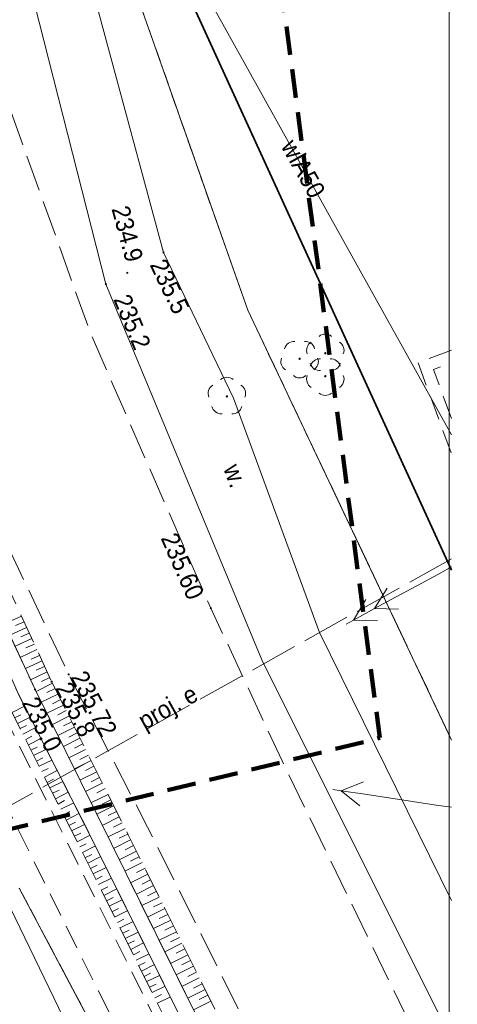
# Model space of a CAD drawing. Header units: metres. Extents: x 7529105 to 7529424, y 5515588 to 5515908.
# Tile 12 of 18: x 7529230 to 7529248, y 5515687 to 5515728. Entities that reach past the tile are written whole.
import ezdxf
from ezdxf.enums import TextEntityAlignment as Align

# ---------------------------------------------------------------- set-up
doc = ezdxf.new("R2010")
doc.units = ezdxf.units.M
doc.header["$MEASUREMENT"] = 0
for name, pattern in [('1.5_0.5', [2, 1.5, -0.5]), ('218-500', [1, 0.5, -0.5]), ('219-500', [0]), ('4', [1.8, 1.2, -0.6]), ('mz1.0_0.5', [1.5, 1, -0.5]), ('mz1.25_0.5', [1.75, 1.25, -0.5]), ('mz2.0_0.5', [2.5, 2, -0.5])]:
    doc.linetypes.add(name, pattern=pattern)
doc.layers.get('0').update_dxf_attribs({"color": 250, "linetype": 'CONTINUOUS', "lineweight": 5})
for name, color, linetype, transparency in [('000 Inne (niezydentyfikowane)', 7, 'CONTINUOUS', 0.5), ('217-Granica konturu klasyfikcyjnego', 7, 'CONTINUOUS', 0.5), ('218-Granica użytku', 7, 'CONTINUOUS', 0.5), ('219-Linia granicy', 7, 'CONTINUOUS', 0.5), ('chodnik (powierzchnia)', 7, 'CONTINUOUS', 0.5), ('drzewo liściaste (punkt)', 7, 'CONTINUOUS', 0.5), ('jezdnia (powierzchnia)', 7, 'CONTINUOUS', 0.5), ('Obszar opracowania', 7, 'CONTINUOUS', 0.5), ('przewód elektroenergetyczny - projektowany lub w budowie (linia) - ob. projektowany', 7, 'CONTINUOUS', 0.5), ('przewód elektroenergetyczny - projektowany lub w budowie (linia) - ob. projektowany-Atr1', 7, 'CONTINUOUS', 0.5), ('przewód elektroenergetyczny niskiego napięcia (linia) - symbol', 7, 'CONTINUOUS', 0.5), ('przewód elektroenergetyczny średniego napięcia (linia) - symbol', 7, 'CONTINUOUS', 0.5), ('przewód telekomunikacyjny (linia)', 7, 'CONTINUOUS', 0.5), ('przewód wodociągowy (linia)', 7, 'CONTINUOUS', 0.5), ('przewód wodociągowy (linia)-Atr1', 7, 'CONTINUOUS', 0.5), ('punkt wysokościowy naturalny', 7, 'CONTINUOUS', 0.5), ('punkt wysokościowy naturalny-Atr2', 7, 'CONTINUOUS', 0.5), ('punkt wysokościowy sztuczny', 7, 'CONTINUOUS', 0.5), ('punkt wysokościowy sztuczny-Atr2', 7, 'CONTINUOUS', 0.5), ('Ramki i opis wydruku', 7, 'CONTINUOUS', 0.5), ('rów przydrożny (powierzchnia)', 7, 'CONTINUOUS', 0.5), ('rów przydrożny (powierzchnia)-Atr17', 7, 'CONTINUOUS', 0.5), ('skarpa nieumocniona (powierzchnia)', 7, 'CONTINUOUS', 0.5)]:
    doc.layers.add(name, color=color, linetype=linetype, transparency=transparency)
doc.layers.add('ogrodzenie trwałe (linia)', color=7, linetype='CONTINUOUS')
doc.styles.get("Standard").update_dxf_attribs({"font": 'arial.ttf', "width": 0.75})
doc.linetypes.add('902-500', pattern='A,3.75,0,[1,ksztalty.shx,S=0.5,R=0,X=0,Y=0],3.75', length=7.5)

# ---------------------------------------------------------------- blocks, each defined once
blk = doc.blocks.new('OP021')
at = {"linetype": 'Continuous', "lineweight": 13}
h = blk.add_hatch(color=0, dxfattribs=at)
edge = h.paths.add_edge_path()
edge.add_arc((0, 0), 0.05, 0, 360)
at = {"color": 0, "linetype": 'Continuous', "lineweight": 13}
for centre, start, end in [((-0.38, 0.124), 121.308, 202.548), ((0, 0.4), 49.272, 130.728), ((0.38, 0.124), 337.452, 58.692), ((-0.235, -0.324), 193.221, 274.871), ((0.235, -0.324), 265.129, 346.779)]:
    blk.add_arc(centre, 0.4, start, end, dxfattribs=at)
blk = doc.blocks.new('PE03')
at = {"color": 0, "linetype": 'Continuous', "lineweight": 13}
for p, q in [((3.65, 0), (2.784, 0.5)), ((4.65, 0), (3.784, 0.5)), ((0.65, 0), (0, 0)), ((0.65, 0), (1.65, 0)), ((1.65, 0), (2.65, 0)), ((2.65, 0), (3.65, 0)), ((3.65, 0), (2.784, -0.5)), ((3.65, 0), (4.65, 0)), ((4.65, 0), (3.784, -0.5)), ((4.65, 0), (5, 0))]:
    blk.add_line(p, q, dxfattribs=at)
blk = doc.blocks.new('PE04')
at = {"color": 0, "linetype": 'Continuous', "lineweight": 13}
for p, q in [((4.65, 0), (3.784, 0.5)), ((0.65, 0), (0, 0)), ((0.65, 0), (1.65, 0)), ((1.65, 0), (2.65, 0)), ((2.65, 0), (3.65, 0)), ((3.65, 0), (4.65, 0)), ((4.65, 0), (3.784, -0.5)), ((4.65, 0), (5, 0))]:
    blk.add_line(p, q, dxfattribs=at)
blk = doc.blocks.new('PW01')
at = {"linetype": 'Continuous', "lineweight": 13}
h = blk.add_hatch(color=0, dxfattribs=at)
edge = h.paths.add_edge_path()
edge.add_arc((0, 0), 0.045, 0, 360)
blk = doc.blocks.new('PW02')
at = {"linetype": 'Continuous', "lineweight": 13}
h = blk.add_hatch(color=0, dxfattribs=at)
edge = h.paths.add_edge_path()
edge.add_arc((0, 0), 0.045, 0, 360)

msp = doc.modelspace()

# ---------------------------------------------------------------- linework, layer by layer
at = {"layer": '000 Inne (niezydentyfikowane)', "color": 7, "linetype": 'Continuous', "lineweight": 13}
for p, q in [((7529229.72, 5515703.04), (7529229.02, 5515702.72)), ((7529229.94, 5515702.58), (7529229.24, 5515702.25)), ((7529229.83, 5515702.81), (7529229.48, 5515702.65)), ((7529230.05, 5515702.34), (7529229.7, 5515702.18)), ((7529230.15, 5515702.11), (7529229.46, 5515701.79)), ((7529230.26, 5515701.88), (7529229.91, 5515701.72)), ((7529230.37, 5515701.65), (7529229.67, 5515701.32)), ((7529230.47, 5515701.41), (7529230.13, 5515701.25)), ((7529230.58, 5515701.18), (7529229.89, 5515700.86)), ((7529230.69, 5515700.95), (7529230.34, 5515700.79)), ((7529230.8, 5515700.72), (7529230.1, 5515700.4)), ((7529231.01, 5515700.26), (7529230.33, 5515699.91)), ((7529230.9, 5515700.49), (7529230.56, 5515700.33)), ((7529231.24, 5515699.8), (7529230.55, 5515699.46)), ((7529231.13, 5515700.03), (7529230.78, 5515699.86)), ((7529229.33, 5515699.03), (7529229.85, 5515699.29)), ((7529231.47, 5515699.34), (7529230.78, 5515699)), ((7529231.36, 5515699.57), (7529231.01, 5515699.4)), ((7529229.44, 5515698.81), (7529229.7, 5515698.94)), ((7529231.7, 5515698.88), (7529231.01, 5515698.53)), ((7529231.58, 5515699.11), (7529231.24, 5515698.94)), ((7529229.56, 5515698.58), (7529230.08, 5515698.84)), ((7529229.67, 5515698.36), (7529229.93, 5515698.49)), ((7529231.82, 5515698.65), (7529231.47, 5515698.48)), ((7529229.78, 5515698.13), (7529230.3, 5515698.4)), ((7529231.93, 5515698.42), (7529231.24, 5515698.07)), ((7529232.05, 5515698.19), (7529231.7, 5515698.01)), ((7529229.9, 5515697.91), (7529230.16, 5515698.04)), ((7529230.01, 5515697.69), (7529230.53, 5515697.95)), ((7529232.16, 5515697.96), (7529231.47, 5515697.61)), ((7529232.28, 5515697.72), (7529231.93, 5515697.55)), ((7529230.12, 5515697.46), (7529230.38, 5515697.59)), ((7529230.23, 5515697.24), (7529230.76, 5515697.5)), ((7529232.39, 5515697.49), (7529231.7, 5515697.14)), ((7529232.51, 5515697.26), (7529232.16, 5515697.08)), ((7529230.35, 5515697.01), (7529230.61, 5515697.15)), ((7529230.46, 5515696.79), (7529230.99, 5515697.05)), ((7529232.63, 5515697.03), (7529231.93, 5515696.68)), ((7529230.57, 5515696.57), (7529230.84, 5515696.7)), ((7529230.68, 5515696.34), (7529231.21, 5515696.61)), ((7529232.86, 5515696.56), (7529232.16, 5515696.21)), ((7529232.74, 5515696.79), (7529232.39, 5515696.62)), ((7529230.8, 5515696.12), (7529231.06, 5515696.25)), ((7529230.91, 5515695.89), (7529231.44, 5515696.16)), ((7529233.09, 5515696.09), (7529232.39, 5515695.74)), ((7529232.98, 5515696.33), (7529232.63, 5515696.15)), ((7529231.02, 5515695.67), (7529231.29, 5515695.8)), ((7529231.14, 5515695.44), (7529231.67, 5515695.71)), ((7529233.33, 5515695.62), (7529232.62, 5515695.27)), ((7529233.21, 5515695.86), (7529232.86, 5515695.68)), ((7529231.25, 5515695.22), (7529231.51, 5515695.36)), ((7529231.36, 5515695), (7529231.9, 5515695.27)), ((7529233.45, 5515695.39), (7529233.09, 5515695.21)), ((7529231.47, 5515694.77), (7529231.74, 5515694.91)), ((7529231.59, 5515694.55), (7529232.12, 5515694.82)), ((7529233.56, 5515695.15), (7529232.86, 5515694.8)), ((7529233.68, 5515694.91), (7529233.33, 5515694.74)), ((7529231.7, 5515694.32), (7529231.97, 5515694.46)), ((7529231.81, 5515694.1), (7529232.35, 5515694.37)), ((7529233.8, 5515694.68), (7529233.09, 5515694.32)), ((7529233.92, 5515694.44), (7529233.56, 5515694.26)), ((7529231.92, 5515693.88), (7529232.19, 5515694.01)), ((7529234.04, 5515694.2), (7529233.33, 5515693.85)), ((7529234.16, 5515693.97), (7529233.8, 5515693.79)), ((7529232.04, 5515693.65), (7529232.58, 5515693.92)), ((7529232.15, 5515693.43), (7529232.42, 5515693.56)), ((7529234.27, 5515693.73), (7529233.56, 5515693.37)), ((7529232.26, 5515693.2), (7529232.81, 5515693.48)), ((7529234.51, 5515693.25), (7529233.8, 5515692.9)), ((7529234.39, 5515693.49), (7529234.04, 5515693.31)), ((7529232.37, 5515692.98), (7529232.65, 5515693.12)), ((7529232.49, 5515692.76), (7529233.03, 5515693.03)), ((7529234.75, 5515692.78), (7529234.03, 5515692.42)), ((7529234.63, 5515693.02), (7529234.27, 5515692.84)), ((7529232.6, 5515692.53), (7529232.87, 5515692.67)), ((7529232.71, 5515692.31), (7529233.25, 5515692.58)), ((7529234.87, 5515692.54), (7529234.51, 5515692.36)), ((7529232.82, 5515692.08), (7529233.09, 5515692.22)), ((7529232.93, 5515691.86), (7529233.48, 5515692.13)), ((7529234.99, 5515692.3), (7529234.27, 5515691.94)), ((7529235.1, 5515692.06), (7529234.75, 5515691.88)), ((7529233.05, 5515691.63), (7529233.32, 5515691.77)), ((7529233.16, 5515691.41), (7529233.7, 5515691.68)), ((7529235.22, 5515691.82), (7529234.51, 5515691.47)), ((7529235.34, 5515691.58), (7529234.98, 5515691.4)), ((7529233.27, 5515691.18), (7529233.54, 5515691.32)), ((7529233.38, 5515690.96), (7529233.92, 5515691.23)), ((7529235.46, 5515691.34), (7529234.74, 5515690.99)), ((7529235.58, 5515691.1), (7529235.22, 5515690.93)), ((7529233.49, 5515690.73), (7529233.76, 5515690.87)), ((7529233.6, 5515690.51), (7529234.15, 5515690.78)), ((7529235.7, 5515690.86), (7529234.98, 5515690.51)), ((7529233.72, 5515690.29), (7529233.99, 5515690.42)), ((7529233.83, 5515690.06), (7529234.37, 5515690.33)), ((7529235.94, 5515690.38), (7529235.22, 5515690.03)), ((7529235.82, 5515690.62), (7529235.46, 5515690.45)), ((7529233.94, 5515689.84), (7529234.21, 5515689.97)), ((7529234.05, 5515689.61), (7529234.59, 5515689.88)), ((7529236.18, 5515689.9), (7529235.46, 5515689.55)), ((7529236.06, 5515690.14), (7529235.7, 5515689.97)), ((7529234.16, 5515689.39), (7529234.43, 5515689.52)), ((7529236.3, 5515689.66), (7529235.93, 5515689.48)), ((7529234.28, 5515689.16), (7529234.81, 5515689.43)), ((7529234.39, 5515688.94), (7529234.66, 5515689.07)), ((7529236.41, 5515689.42), (7529235.69, 5515689.06)), ((7529236.53, 5515689.18), (7529236.17, 5515689)), ((7529234.5, 5515688.71), (7529235.04, 5515688.98)), ((7529234.61, 5515688.49), (7529234.88, 5515688.62)), ((7529236.65, 5515688.94), (7529235.93, 5515688.58)), ((7529236.77, 5515688.7), (7529236.41, 5515688.52)), ((7529234.72, 5515688.26), (7529235.26, 5515688.53)), ((7529236.89, 5515688.46), (7529236.17, 5515688.1)), ((7529237.01, 5515688.22), (7529236.65, 5515688.04)), ((7529234.83, 5515688.04), (7529235.1, 5515688.17)), ((7529234.95, 5515687.82), (7529235.48, 5515688.08)), ((7529237.13, 5515687.98), (7529236.41, 5515687.62)), ((7529235.06, 5515687.59), (7529235.33, 5515687.72)), ((7529235.17, 5515687.37), (7529235.71, 5515687.63)), ((7529237.37, 5515687.49), (7529236.65, 5515687.13)), ((7529237.25, 5515687.73), (7529236.89, 5515687.55)), ((7529235.28, 5515687.14), (7529235.55, 5515687.28)), ((7529235.39, 5515686.92), (7529235.93, 5515687.18)), ((7529237.61, 5515687.01), (7529236.89, 5515686.65)), ((7529237.49, 5515687.25), (7529237.13, 5515687.07))]:
    msp.add_line(p, q, dxfattribs=at)
at = {"layer": '217-Granica konturu klasyfikcyjnego', "color": 7, "linetype": '1.5_0.5', "lineweight": 18, "flags": 128}
for points in [[(7529232.44, 5515734.85), (7529239.15, 5515715.8)], [(7529239.15, 5515715.8), (7529247.64, 5515697.885)], [(7529246.99, 5515658.96), (7529229.63, 5515691.72)]]:
    msp.add_lwpolyline(points, dxfattribs=at)
at = {"layer": '218-Granica użytku', "color": 7, "linetype": '218-500', "lineweight": 18, "flags": 128}
for points in [[(7529232.44, 5515734.85), (7529239.15, 5515715.8)], [(7529239.15, 5515715.8), (7529232.44, 5515734.85)], [(7529239.15, 5515715.8), (7529247.64, 5515697.885)], [(7529247.64, 5515697.885), (7529239.15, 5515715.8)], [(7529246.99, 5515658.96), (7529229.63, 5515691.72)], [(7529229.63, 5515691.72), (7529246.99, 5515658.96)]]:
    msp.add_lwpolyline(points, dxfattribs=at)
at = {"layer": '219-Linia granicy', "color": 7, "linetype": '219-500', "lineweight": 18, "flags": 128}
for points in [[(7529232.44, 5515734.85), (7529239.15, 5515715.8)], [(7529239.15, 5515715.8), (7529247.64, 5515697.885)], [(7529246.99, 5515658.96), (7529229.63, 5515691.72)]]:
    msp.add_lwpolyline(points, dxfattribs=at)
at = {"layer": 'chodnik (powierzchnia)', "color": 7, "linetype": 'mz1.0_0.5', "lineweight": 18, "flags": 128}
for points in [[(7529247.64, 5515714.13), (7529246.24, 5515713.61), (7529247.64, 5515709.786)], [(7529247.64, 5515711.274), (7529246.88, 5515713.32), (7529247.64, 5515713.602)]]:
    msp.add_lwpolyline(points, dxfattribs=at)
msp.add_lwpolyline([(7529246.01, 5515661.23), (7529247.44, 5515661.88), (7529231.96, 5515692.96), (7529228.74, 5515699.46), (7529223.64, 5515710.42), (7529222.77, 5515712.6), (7529221.22, 5515712.24), (7529222.21, 5515709.73), (7529227.28, 5515698.86), (7529230.5, 5515692.3)], close=True, dxfattribs=at)
at = {"layer": 'jezdnia (powierzchnia)', "color": 7, "linetype": '1.5_0.5', "lineweight": 18, "flags": 128}
for points in [[(7529218.516, 5515792.21), (7529218.88, 5515789.02), (7529219.18, 5515783.08), (7529219.23, 5515770.45), (7529219.13, 5515769.08), (7529219.33, 5515760.52), (7529218.91, 5515753.09), (7529218.85, 5515748.61), (7529219.49, 5515736.32), (7529221.59, 5515725.34), (7529222.22, 5515723.23), (7529224.36, 5515716.84), (7529226.08, 5515712.44), (7529231.69, 5515700.62), (7529234.98, 5515694.26), (7529247.64, 5515668.816)], [(7529247.64, 5515682.502), (7529240.58, 5515697.02), (7529237.61, 5515703.38), (7529232.6, 5515714.83), (7529229.07, 5515724.67), (7529228.38, 5515727.21), (7529226.24, 5515737.15), (7529225.82, 5515748.78), (7529225.86, 5515767.95), (7529226.25, 5515786.42), (7529226.93, 5515787.33), (7529226.462, 5515792.21)]]:
    msp.add_lwpolyline(points, dxfattribs=at)
at = {"layer": 'Obszar opracowania', "color": 7, "linetype": '4', "lineweight": 200, "flags": 128}
msp.add_lwpolyline([(7529109.98, 5515664.77), (7529244.65, 5515697.97), (7529234.97, 5515771.82), (7529105.56, 5515745.73)], close=True, dxfattribs=at)
at = {"layer": 'ogrodzenie trwałe (linia)', "color": 7, "linetype": '902-500', "lineweight": 35, "flags": 128}
msp.add_lwpolyline([(7529236.51, 5515745.98), (7529236.62, 5515729.04), (7529247.64, 5515704.957)], dxfattribs=at)
at = {"layer": 'przewód elektroenergetyczny - projektowany lub w budowie (linia) - ob. projektowany', "color": 6, "linetype": 'mz2.0_0.5', "lineweight": 13, "flags": 128}
msp.add_lwpolyline([(7529247.64, 5515705.437), (7529226.2, 5515693.45), (7529225.99, 5515693.36), (7529225.77, 5515693.35), (7529225.56, 5515693.41), (7529225.37, 5515693.53), (7529225.23, 5515693.7), (7529225.15, 5515693.91), (7529225.15, 5515694.14), (7529225.21, 5515694.35)], dxfattribs=at)
at = {"layer": 'przewód telekomunikacyjny (linia)', "color": 7, "linetype": 'Continuous', "lineweight": 18, "flags": 128}
msp.add_lwpolyline([(7529247.64, 5515652.937), (7529244.72, 5515658.9), (7529228.86, 5515691.72), (7529223.32, 5515701.94), (7529220.31, 5515710.36), (7529218.72, 5515710.9)], dxfattribs=at)
at = {"layer": 'przewód wodociągowy (linia)', "color": 7, "linetype": 'Continuous', "lineweight": 18, "flags": 128}
msp.add_lwpolyline([(7529247.64, 5515747.253), (7529233.73, 5515739.88), (7529235.8, 5515731.86), (7529247.64, 5515710.599)], dxfattribs=at)
at = {"layer": 'Ramki i opis wydruku', "color": 7, "linetype": 'Continuous', "lineweight": 13, "flags": 128}
msp.add_lwpolyline([(7529104.64, 5515588.21), (7529247.54, 5515588.21), (7529247.54, 5515792.21), (7529104.64, 5515792.21)], close=True, dxfattribs=at)
at = {"layer": 'rów przydrożny (powierzchnia)', "color": 7, "linetype": 'Continuous', "lineweight": 18, "flags": 128}
for points in [[(7529247.64, 5515691.196), (7529242.14, 5515702.37), (7529238.55, 5515712.13), (7529235.64, 5515718.2), (7529231.34, 5515734.15), (7529229.89, 5515745.62), (7529232.69, 5515749.94), (7529232.21, 5515753.58), (7529229.67, 5515753.23), (7529229.52, 5515751.46), (7529227.31, 5515748.24), (7529228.87, 5515734.08), (7529233.24, 5515716.88)], [(7529233.24, 5515716.88), (7529239.74, 5515701.22), (7529247.47, 5515685.74), (7529247.64, 5515685.52)], [(7529247.64, 5515664.905), (7529233.47, 5515693.56), (7529230.29, 5515699.99), (7529225.16, 5515711.04), (7529224.72, 5515710.82), (7529229.58, 5515699.82), (7529232.88, 5515693.33), (7529247.64, 5515663.57)]]:
    msp.add_lwpolyline(points, dxfattribs=at)
at = {"layer": 'skarpa nieumocniona (powierzchnia)', "color": 7, "linetype": 'mz1.25_0.5', "lineweight": 18, "flags": 128}
for points in [[(7529247.64, 5515664.907), (7529233.47, 5515693.56), (7529230.29, 5515699.99), (7529225.16, 5515711.04), (7529225.86, 5515711.4), (7529230.98, 5515700.32)], [(7529247.64, 5515662.321), (7529232.32, 5515693.09), (7529229.07, 5515699.55), (7529223.84, 5515710.54), (7529224.72, 5515710.82), (7529229.58, 5515699.82)], [(7529230.98, 5515700.32), (7529234.17, 5515693.94), (7529247.64, 5515666.834)], [(7529229.58, 5515699.82), (7529232.88, 5515693.33), (7529247.64, 5515663.575)]]:
    msp.add_lwpolyline(points, dxfattribs=at)

# ---------------------------------------------------------------- block references
at = {"layer": 'drzewo liściaste (punkt)', "color": 7, "linetype": 'Continuous', "lineweight": 13, "rotation": 180}
for p in [(7529241.31, 5515713.77), (7529242.38, 5515713.04)]:
    msp.add_blockref('OP021', p, dxfattribs=at)
at = {"layer": 'drzewo liściaste (punkt)', "color": 7, "linetype": 'Continuous', "lineweight": 13}
for p in [(7529242.38, 5515714), (7529238.28, 5515712.2)]:
    msp.add_blockref('OP021', p, dxfattribs=at)
at = {"layer": 'przewód elektroenergetyczny niskiego napięcia (linia) - symbol', "color": 1, "linetype": 'Continuous', "lineweight": 18, "rotation": 171.469}
msp.add_blockref('PE04', (7529247.64, 5515695.082), dxfattribs=at)
at = {"layer": 'przewód elektroenergetyczny średniego napięcia (linia) - symbol', "color": 1, "linetype": 'Continuous', "lineweight": 18, "rotation": 208.409}
msp.add_blockref('PE03', (7529247.64, 5515705.095), dxfattribs=at)
at = {"layer": 'punkt wysokościowy naturalny', "color": 7, "linetype": 'Continuous', "lineweight": 13}
for p in [(7529235.64, 5515718.2), (7529234.13, 5515717.35), (7529233.24, 5515716.88), (7529230.98, 5515700.32), (7529230.29, 5515699.99)]:
    msp.add_blockref('PW01', p, dxfattribs=at)
at = {"layer": 'punkt wysokościowy sztuczny', "color": 7, "linetype": 'Continuous', "lineweight": 13}
for p in [(7529237.61, 5515703.38), (7529231.69, 5515700.62)]:
    msp.add_blockref('PW02', p, dxfattribs=at)

# ---------------------------------------------------------------- texts
at = {"layer": 'przewód elektroenergetyczny - projektowany lub w budowie (linia) - ob. projektowany-Atr1', "color": 1, "width": 0.9}
msp.add_text('proj. e', height=0.75, rotation=29.211, dxfattribs=at).set_placement((7529234.86, 5515698.29))
at = {"layer": 'przewód wodociągowy (linia)-Atr1', "color": 7, "width": 0.9}
msp.add_text('wlA50', height=0.75, rotation=-60.887, dxfattribs=at).set_placement((7529240.84, 5515722.81), align=Align.MIDDLE_LEFT)
msp.add_text('wlA50', height=0.75, rotation=-60.887, dxfattribs=at).set_placement((7529240.84, 5515722.81), align=Align.MIDDLE_LEFT)
at = {"layer": 'punkt wysokościowy naturalny-Atr2', "color": 7, "width": 0.9}
for s, rotation, p in [('234.9', 285.088, (7529233.47, 5515720.02)), ('235.2', 292.541, (7529233.54, 5515716.25)), ('235.8', 296.565, (7529231.12, 5515700.05))]:
    msp.add_text(s, height=0.75, rotation=rotation, dxfattribs=at).set_placement(p)
for s, rotation, p in [('235.5', 295.613, (7529235.73, 5515718.01)), ('235.0', 296.315, (7529230.4, 5515699.77))]:
    msp.add_text(s, height=0.75, rotation=rotation, dxfattribs=at).set_placement(p, align=Align.TOP_LEFT)
at = {"layer": 'punkt wysokościowy sztuczny-Atr2', "color": 7, "width": 0.9}
msp.add_text('235.60', height=0.75, rotation=293.632, dxfattribs=at).set_placement((7529236.2, 5515706.6), align=Align.TOP_LEFT)
msp.add_text('235.72', height=0.75, rotation=297.352, dxfattribs=at).set_placement((7529231.75, 5515700.51))
at = {"layer": 'rów przydrożny (powierzchnia)-Atr17', "color": 7, "width": 0.9}
msp.add_text('w.', height=0.75, rotation=-69.805, dxfattribs=at).set_placement((7529238.12, 5515709.21))
msp.add_text('w.', height=0.75, rotation=-69.805, dxfattribs=at).set_placement((7529238.12, 5515709.21))

doc.saveas('drawing.dxf')
